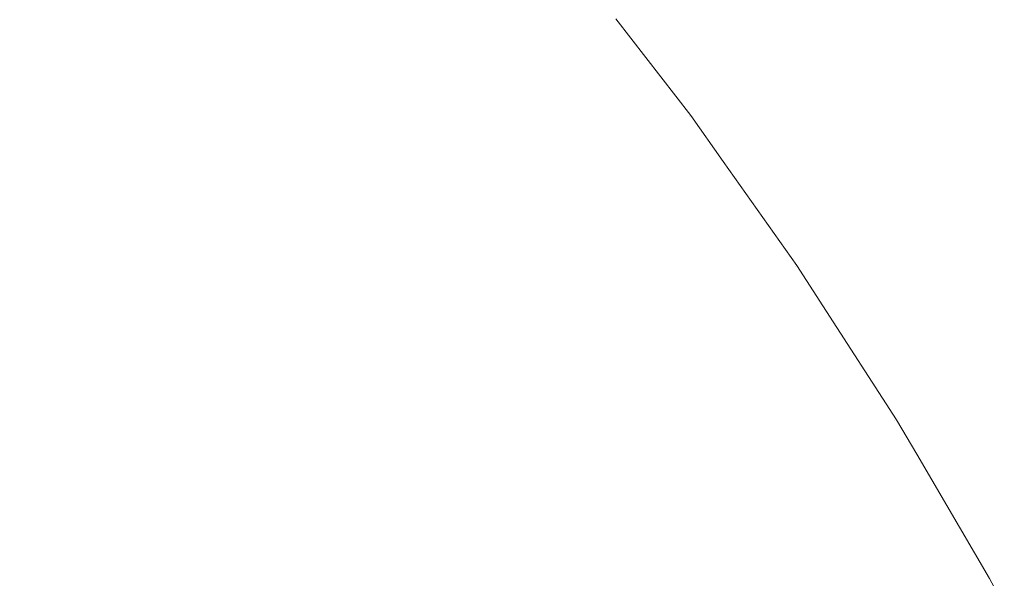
# Model space of a CAD drawing. Header units: centimetres. Extents: x -26 to 27.3, y -21.7 to -19.9.
# Tile 199 of 202: x 27.2747 to 27.2975, y -19.9111 to -19.8982. Entities that reach past the tile are written whole.
import ezdxf

# ---------------------------------------------------------------- set-up
doc = ezdxf.new("R2010")
doc.units = ezdxf.units.CM
doc.header["$LTSCALE"] = 2.54
doc.layers.add('Lucido design-1', color=7, linetype='Continuous')

# ---------------------------------------------------------------- blocks, each defined once
blk = doc.blocks.new('Gruppo-4-1')
at = {"color": 7, "linetype": 'Continuous', "lineweight": 9}
for points, invisible_edges in [([(27.278088, -19.89449, 329.853456), (27.280802, -19.897445, 329.853456), (27.279733, -19.898386, 329.849594), (27.27706, -19.895475, 329.849594)], 15), ([(27.283468, -19.895099, 330.505696), (27.286151, -19.898281, 330.505696), (27.286719, -19.897823, 330.501599), (27.284016, -19.894617, 330.501599)], 15), ([(27.270924, -19.896168, 330.533133), (27.273573, -19.898817, 330.533133), (27.274939, -19.897509, 330.529396), (27.272232, -19.894802, 330.529396)], 15), ([(27.283867, -19.894748, 329.869425), (27.286565, -19.897948, 329.869425), (27.285963, -19.898434, 329.865368), (27.283286, -19.895259, 329.865368)], 15), ([(27.282792, -19.895693, 330.509763), (27.285451, -19.898847, 330.509763), (27.286151, -19.898281, 330.505696), (27.283468, -19.895099, 330.505696)], 15), ([(27.276189, -19.89631, 330.525586), (27.278827, -19.899183, 330.525586), (27.280005, -19.898146, 330.521712), (27.277322, -19.895225, 330.521712)], 15), ([(27.283286, -19.895259, 329.865368), (27.285963, -19.898434, 329.865368), (27.285232, -19.899024, 329.86135), (27.282581, -19.89588, 329.86135)], 15), ([(27.27706, -19.895475, 329.849594), (27.279733, -19.898386, 329.849594), (27.278547, -19.89943, 329.845798), (27.275919, -19.896569, 329.845798)], 15), ([(27.281989, -19.8964, 330.513793), (27.284618, -19.899519, 330.513793), (27.285451, -19.898847, 330.509763), (27.282792, -19.895693, 330.509763)], 15), ([(27.282581, -19.89588, 329.86135), (27.285232, -19.899024, 329.86135), (27.284373, -19.899717, 329.857377), (27.281752, -19.896609, 329.857377)], 15), ([(27.274939, -19.897509, 330.529396), (27.277527, -19.900327, 330.529396), (27.278827, -19.899183, 330.525586), (27.276189, -19.89631, 330.525586)], 15), ([(27.28106, -19.897218, 330.517778), (27.283655, -19.900297, 330.517778), (27.284618, -19.899519, 330.513793), (27.281989, -19.8964, 330.513793)], 15), ([(27.275919, -19.896569, 329.845798), (27.278547, -19.89943, 329.845798), (27.277245, -19.900575, 329.842072), (27.274667, -19.897769, 329.842072)], 15), ([(27.281752, -19.896609, 329.857377), (27.284373, -19.899717, 329.857377), (27.283389, -19.900512, 329.853456), (27.280802, -19.897445, 329.853456)], 15), ([(27.280005, -19.898146, 330.521712), (27.282562, -19.901179, 330.521712), (27.283655, -19.900297, 330.517778), (27.28106, -19.897218, 330.517778)], 15), ([(27.287153, -19.897472, 330.497478), (27.289733, -19.900809, 330.497478), (27.290043, -19.90058, 330.493342), (27.287454, -19.89723, 330.493342)], 15), ([(27.287583, -19.897126, 329.881762), (27.290176, -19.900481, 329.881762), (27.289962, -19.900639, 329.877629), (27.287376, -19.897293, 329.877629)], 15), ([(27.287454, -19.89723, 330.493342), (27.290043, -19.90058, 330.493342), (27.290215, -19.900453, 330.489196), (27.28762, -19.897096, 330.489196)], 15), ([(27.288524, -19.898188, 329.886121), (27.290253, -19.900425, 329.886121), (27.290176, -19.900481, 329.881762), (27.287583, -19.897126, 329.881762)], 14), ([(27.28762, -19.897096, 330.489196), (27.290215, -19.900453, 330.489196), (27.290253, -19.900425, 330.486121), (27.288524, -19.898188, 330.486121)], 11), ([(27.280802, -19.897445, 329.853456), (27.283389, -19.900512, 329.853456), (27.28228, -19.901407, 329.849594), (27.279733, -19.898386, 329.849594)], 15), ([(27.287376, -19.897293, 329.877629), (27.289962, -19.900639, 329.877629), (27.289611, -19.900899, 329.873515), (27.287036, -19.897567, 329.873515)], 15), ([(27.273573, -19.898817, 330.533133), (27.276108, -19.901577, 330.533133), (27.277527, -19.900327, 330.529396), (27.274939, -19.897509, 330.529396)], 15), ([(27.287036, -19.897567, 329.873515), (27.289611, -19.900899, 329.873515), (27.289124, -19.901259, 329.869425), (27.286565, -19.897948, 329.869425)], 15), ([(27.286719, -19.897823, 330.501599), (27.289284, -19.901141, 330.501599), (27.289733, -19.900809, 330.497478), (27.287153, -19.897472, 330.497478)], 15), ([(27.274667, -19.897769, 329.842072), (27.277245, -19.900575, 329.842072), (27.275831, -19.90182, 329.838425), (27.273307, -19.899072, 329.838425)], 15), ([(27.286151, -19.898281, 330.505696), (27.288697, -19.901575, 330.505696), (27.289284, -19.901141, 330.501599), (27.286719, -19.897823, 330.501599)], 15), ([(27.286565, -19.897948, 329.869425), (27.289124, -19.901259, 329.869425), (27.288502, -19.901719, 329.865368), (27.285963, -19.898434, 329.865368)], 15), ([(27.278827, -19.899183, 330.525586), (27.281341, -19.902165, 330.525586), (27.282562, -19.901179, 330.521712), (27.280005, -19.898146, 330.521712)], 15), ([(27.285451, -19.898847, 330.509763), (27.287973, -19.90211, 330.509763), (27.288697, -19.901575, 330.505696), (27.286151, -19.898281, 330.505696)], 15), ([(27.290253, -19.900425, 329.886121), (27.288524, -19.898188, 329.886121), (27.288524, -19.898188, 330.486121), (27.290253, -19.900425, 330.486121)], 10), ([(27.279733, -19.898386, 329.849594), (27.28228, -19.901407, 329.849594), (27.281051, -19.9024, 329.845798), (27.278547, -19.89943, 329.845798)], 15), ([(27.285963, -19.898434, 329.865368), (27.288502, -19.901719, 329.865368), (27.287747, -19.902278, 329.86135), (27.285232, -19.899024, 329.86135)], 15), ([(27.272095, -19.900234, 330.536791), (27.27457, -19.90293, 330.536791), (27.276108, -19.901577, 330.533133), (27.273573, -19.898817, 330.533133)], 15), ([(27.285232, -19.899024, 329.86135), (27.287747, -19.902278, 329.86135), (27.28686, -19.902934, 329.857377), (27.284373, -19.899717, 329.857377)], 15), ([(27.284618, -19.899519, 330.513793), (27.287113, -19.902747, 330.513793), (27.287973, -19.90211, 330.509763), (27.285451, -19.898847, 330.509763)], 15), ([(27.273307, -19.899072, 329.838425), (27.275831, -19.90182, 329.838425), (27.274307, -19.903161, 329.83486), (27.271842, -19.900477, 329.83486)], 15), ([(27.277527, -19.900327, 330.529396), (27.279994, -19.903253, 330.529396), (27.281341, -19.902165, 330.525586), (27.278827, -19.899183, 330.525586)], 15), ([(27.278547, -19.89943, 329.845798), (27.281051, -19.9024, 329.845798), (27.279702, -19.903489, 329.842072), (27.277245, -19.900575, 329.842072)], 15), ([(27.284373, -19.899717, 329.857377), (27.28686, -19.902934, 329.857377), (27.285842, -19.903687, 329.853456), (27.283389, -19.900512, 329.853456)], 15), ([(27.283655, -19.900297, 330.517778), (27.286118, -19.903483, 330.517778), (27.287113, -19.902747, 330.513793), (27.284618, -19.899519, 330.513793)], 15), ([(27.276108, -19.901577, 330.533133), (27.278523, -19.904441, 330.533133), (27.279994, -19.903253, 330.529396), (27.277527, -19.900327, 330.529396)], 15), ([(27.282562, -19.901179, 330.521712), (27.284988, -19.904318, 330.521712), (27.286118, -19.903483, 330.517778), (27.283655, -19.900297, 330.517778)], 15), ([(27.277245, -19.900575, 329.842072), (27.279702, -19.903489, 329.842072), (27.278236, -19.904672, 329.838425), (27.275831, -19.90182, 329.838425)], 15), ([(27.283389, -19.900512, 329.853456), (27.285842, -19.903687, 329.853456), (27.284697, -19.904534, 329.849594), (27.28228, -19.901407, 329.849594)], 15), ([(27.289962, -19.900639, 329.877629), (27.292405, -19.904093, 329.877629), (27.292043, -19.904337, 329.873515), (27.289611, -19.900899, 329.873515)], 15), ([(27.289733, -19.900809, 330.497478), (27.292168, -19.904253, 330.497478), (27.292488, -19.904037, 330.493342), (27.290043, -19.90058, 330.493342)], 15), ([(27.290176, -19.900481, 329.881762), (27.292625, -19.903944, 329.881762), (27.292405, -19.904093, 329.877629), (27.289962, -19.900639, 329.877629)], 15), ([(27.290043, -19.90058, 330.493342), (27.292488, -19.904037, 330.493342), (27.292665, -19.903917, 330.489196), (27.290215, -19.900453, 330.489196)], 15), ([(27.290176, -19.900481, 329.881762), (27.290253, -19.900425, 329.886121), (27.291002, -19.901484, 329.886121)], 9), ([(27.291002, -19.901484, 329.886121), (27.292704, -19.903891, 329.886121), (27.292625, -19.903944, 329.881762), (27.290176, -19.900481, 329.881762)], 14), ([(27.291002, -19.901484, 330.486121), (27.290253, -19.900425, 330.486121), (27.290215, -19.900453, 330.489196)], 10), ([(27.290215, -19.900453, 330.489196), (27.292665, -19.903917, 330.489196), (27.292704, -19.903891, 330.486121), (27.291002, -19.901484, 330.486121)], 11), ([(27.290253, -19.900425, 330.486121), (27.291002, -19.901484, 330.486121), (27.291002, -19.901484, 329.886121), (27.290253, -19.900425, 329.886121)], 10), ([(27.289284, -19.901141, 330.501599), (27.291706, -19.904565, 330.501599), (27.292168, -19.904253, 330.497478), (27.289733, -19.900809, 330.497478)], 15), ([(27.289611, -19.900899, 329.873515), (27.292043, -19.904337, 329.873515), (27.291541, -19.904677, 329.869425), (27.289124, -19.901259, 329.869425)], 15), ([(27.281341, -19.902165, 330.525586), (27.283727, -19.905251, 330.525586), (27.284988, -19.904318, 330.521712), (27.282562, -19.901179, 330.521712)], 15), ([(27.289124, -19.901259, 329.869425), (27.291541, -19.904677, 329.869425), (27.2909, -19.90511, 329.865368), (27.288502, -19.901719, 329.865368)], 15), ([(27.288697, -19.901575, 330.505696), (27.291101, -19.904974, 330.505696), (27.291706, -19.904565, 330.501599), (27.289284, -19.901141, 330.501599)], 15), ([(27.28228, -19.901407, 329.849594), (27.284697, -19.904534, 329.849594), (27.283426, -19.905473, 329.845798), (27.281051, -19.9024, 329.845798)], 15), ([(27.292704, -19.903891, 329.886121), (27.291002, -19.901484, 329.886121), (27.291002, -19.901484, 330.486121), (27.292704, -19.903891, 330.486121)], 10), ([(27.27457, -19.90293, 330.536791), (27.276929, -19.905728, 330.536791), (27.278523, -19.904441, 330.533133), (27.276108, -19.901577, 330.533133)], 15), ([(27.288502, -19.901719, 329.865368), (27.2909, -19.90511, 329.865368), (27.290122, -19.905636, 329.86135), (27.287747, -19.902278, 329.86135)], 15), ([(27.287973, -19.90211, 330.509763), (27.290355, -19.905478, 330.509763), (27.291101, -19.904974, 330.505696), (27.288697, -19.901575, 330.505696)], 15), ([(27.275831, -19.90182, 329.838425), (27.278236, -19.904672, 329.838425), (27.276657, -19.905948, 329.83486), (27.274307, -19.903161, 329.83486)], 15), ([(27.279994, -19.903253, 330.529396), (27.282335, -19.906281, 330.529396), (27.283727, -19.905251, 330.525586), (27.281341, -19.902165, 330.525586)], 15), ([(27.287113, -19.902747, 330.513793), (27.289469, -19.906077, 330.513793), (27.290355, -19.905478, 330.509763), (27.287973, -19.90211, 330.509763)], 15), ([(27.281051, -19.9024, 329.845798), (27.283426, -19.905473, 329.845798), (27.282032, -19.906504, 329.842072), (27.279702, -19.903489, 329.842072)], 15), ([(27.287747, -19.902278, 329.86135), (27.290122, -19.905636, 329.86135), (27.289207, -19.906254, 329.857377), (27.28686, -19.902934, 329.857377)], 15), ([(27.286118, -19.903483, 330.517778), (27.288443, -19.90677, 330.517778), (27.289469, -19.906077, 330.513793), (27.287113, -19.902747, 330.513793)], 15), ([(27.272918, -19.904384, 330.540363), (27.275216, -19.907111, 330.540363), (27.276929, -19.905728, 330.536791), (27.27457, -19.90293, 330.536791)], 15), ([(27.28686, -19.902934, 329.857377), (27.289207, -19.906254, 329.857377), (27.288159, -19.906962, 329.853456), (27.285842, -19.903687, 329.853456)], 15), ([(27.274307, -19.903161, 329.83486), (27.276657, -19.905948, 329.83486), (27.274967, -19.907312, 329.831386), (27.272677, -19.904596, 329.831386)], 15), ([(27.278523, -19.904441, 330.533133), (27.280814, -19.907405, 330.533133), (27.282335, -19.906281, 330.529396), (27.279994, -19.903253, 330.529396)], 15), ([(27.279702, -19.903489, 329.842072), (27.282032, -19.906504, 329.842072), (27.280518, -19.907624, 329.838425), (27.278236, -19.904672, 329.838425)], 15), ([(27.284988, -19.904318, 330.521712), (27.287279, -19.907557, 330.521712), (27.288443, -19.90677, 330.517778), (27.286118, -19.903483, 330.517778)], 15), ([(27.285842, -19.903687, 329.853456), (27.288159, -19.906962, 329.853456), (27.286979, -19.90776, 329.849594), (27.284697, -19.904534, 329.849594)], 15), ([(27.292168, -19.904253, 330.497478), (27.294455, -19.907796, 330.497478), (27.294784, -19.907594, 330.493342), (27.292488, -19.904037, 330.493342)], 15), ([(27.292625, -19.903944, 329.881762), (27.294925, -19.907507, 329.881762), (27.294698, -19.907647, 329.877629), (27.292405, -19.904093, 329.877629)], 15), ([(27.292488, -19.904037, 330.493342), (27.294784, -19.907594, 330.493342), (27.294966, -19.907482, 330.489196), (27.292665, -19.903917, 330.489196)], 15), ([(27.292625, -19.903944, 329.881762), (27.292704, -19.903891, 329.886121), (27.293306, -19.904824, 329.886121)], 9), ([(27.293306, -19.904824, 329.886121), (27.295006, -19.907457, 329.886121), (27.294925, -19.907507, 329.881762), (27.292625, -19.903944, 329.881762)], 14), ([(27.293306, -19.904824, 330.486121), (27.292704, -19.903891, 330.486121), (27.292665, -19.903917, 330.489196)], 10), ([(27.292665, -19.903917, 330.489196), (27.294966, -19.907482, 330.489196), (27.295006, -19.907457, 330.486121), (27.293306, -19.904824, 330.486121)], 11), ([(27.292704, -19.903891, 330.486121), (27.293306, -19.904824, 330.486121), (27.293306, -19.904824, 329.886121), (27.292704, -19.903891, 329.886121)], 10), ([(27.291706, -19.904565, 330.501599), (27.29398, -19.908089, 330.501599), (27.294455, -19.907796, 330.497478), (27.292168, -19.904253, 330.497478)], 15), ([(27.292405, -19.904093, 329.877629), (27.294698, -19.907647, 329.877629), (27.294327, -19.907876, 329.873515), (27.292043, -19.904337, 329.873515)], 15), ([(27.271152, -19.905938, 330.543844), (27.273386, -19.908588, 330.543844), (27.275216, -19.907111, 330.540363), (27.272918, -19.904384, 330.540363)], 15), ([(27.276929, -19.905728, 330.536791), (27.279168, -19.908623, 330.536791), (27.280814, -19.907405, 330.533133), (27.278523, -19.904441, 330.533133)], 15), ([(27.283727, -19.905251, 330.525586), (27.285979, -19.908436, 330.525586), (27.287279, -19.907557, 330.521712), (27.284988, -19.904318, 330.521712)], 15), ([(27.292043, -19.904337, 329.873515), (27.294327, -19.907876, 329.873515), (27.293811, -19.908193, 329.869425), (27.291541, -19.904677, 329.869425)], 15), ([(27.272677, -19.904596, 329.831386), (27.274967, -19.907312, 329.831386), (27.273169, -19.908764, 329.828006), (27.270942, -19.906123, 329.828006)], 15), ([(27.278236, -19.904672, 329.838425), (27.280518, -19.907624, 329.838425), (27.278886, -19.908832, 329.83486), (27.276657, -19.905948, 329.83486)], 15), ([(27.284697, -19.904534, 329.849594), (27.286979, -19.90776, 329.849594), (27.28567, -19.908645, 329.845798), (27.283426, -19.905473, 329.845798)], 15), ([(27.291541, -19.904677, 329.869425), (27.293811, -19.908193, 329.869425), (27.293152, -19.908599, 329.865368), (27.2909, -19.90511, 329.865368)], 15), ([(27.291101, -19.904974, 330.505696), (27.293359, -19.908472, 330.505696), (27.29398, -19.908089, 330.501599), (27.291706, -19.904565, 330.501599)], 15), ([(27.295006, -19.907457, 329.886121), (27.293306, -19.904824, 329.886121), (27.293306, -19.904824, 330.486121), (27.295006, -19.907457, 330.486121)], 10), ([(27.2909, -19.90511, 329.865368), (27.293152, -19.908599, 329.865368), (27.292352, -19.909091, 329.86135), (27.290122, -19.905636, 329.86135)], 15), ([(27.290355, -19.905478, 330.509763), (27.292592, -19.908944, 330.509763), (27.293359, -19.908472, 330.505696), (27.291101, -19.904974, 330.505696)], 15), ([(27.282335, -19.906281, 330.529396), (27.284545, -19.909405, 330.529396), (27.285979, -19.908436, 330.525586), (27.283727, -19.905251, 330.525586)], 15), ([(27.283426, -19.905473, 329.845798), (27.28567, -19.908645, 329.845798), (27.284233, -19.909616, 329.842072), (27.282032, -19.906504, 329.842072)], 15), ([(27.290122, -19.905636, 329.86135), (27.292352, -19.909091, 329.86135), (27.291412, -19.90967, 329.857377), (27.289207, -19.906254, 329.857377)], 15), ([(27.289469, -19.906077, 330.513793), (27.291681, -19.909505, 330.513793), (27.292592, -19.908944, 330.509763), (27.290355, -19.905478, 330.509763)], 15), ([(27.275216, -19.907111, 330.540363), (27.277397, -19.909932, 330.540363), (27.279168, -19.908623, 330.536791), (27.276929, -19.905728, 330.536791)], 15), ([(27.276657, -19.905948, 329.83486), (27.278886, -19.908832, 329.83486), (27.277139, -19.910123, 329.831386), (27.274967, -19.907312, 329.831386)], 15), ([(27.288443, -19.90677, 330.517778), (27.290627, -19.910154, 330.517778), (27.291681, -19.909505, 330.513793), (27.289469, -19.906077, 330.513793)], 15), ([(27.280814, -19.907405, 330.533133), (27.282978, -19.910464, 330.533133), (27.284545, -19.909405, 330.529396), (27.282335, -19.906281, 330.529396)], 15), ([(27.289207, -19.906254, 329.857377), (27.291412, -19.90967, 329.857377), (27.290335, -19.910333, 329.853456), (27.288159, -19.906962, 329.853456)], 15), ([(27.282032, -19.906504, 329.842072), (27.284233, -19.909616, 329.842072), (27.282672, -19.910671, 329.838425), (27.280518, -19.907624, 329.838425)], 15), ([(27.287279, -19.907557, 330.521712), (27.28943, -19.91089, 330.521712), (27.290627, -19.910154, 330.517778), (27.288443, -19.90677, 330.517778)], 15), ([(27.288159, -19.906962, 329.853456), (27.290335, -19.910333, 329.853456), (27.289122, -19.91108, 329.849594), (27.286979, -19.90776, 329.849594)], 15), ([(27.273386, -19.908588, 330.543844), (27.275506, -19.911331, 330.543844), (27.277397, -19.909932, 330.540363), (27.275216, -19.907111, 330.540363)], 15), ([(27.274967, -19.907312, 329.831386), (27.277139, -19.910123, 329.831386), (27.275281, -19.911497, 329.828006), (27.273169, -19.908764, 329.828006)], 15), ([(27.279168, -19.908623, 330.536791), (27.281281, -19.911611, 330.536791), (27.282978, -19.910464, 330.533133), (27.280814, -19.907405, 330.533133)], 15), ([(27.294925, -19.907507, 329.881762), (27.295006, -19.907457, 329.886121), (27.295472, -19.908251, 329.886121)], 9), ([(27.295472, -19.908251, 330.486121), (27.295006, -19.907457, 330.486121), (27.294966, -19.907482, 330.489196)], 10), ([(27.295006, -19.907457, 330.486121), (27.295472, -19.908251, 330.486121), (27.295472, -19.908251, 329.886121), (27.295006, -19.907457, 329.886121)], 10), ([(27.280518, -19.907624, 329.838425), (27.282672, -19.910671, 329.838425), (27.280991, -19.911807, 329.83486), (27.278886, -19.908832, 329.83486)], 15), ([(27.285979, -19.908436, 330.525586), (27.288094, -19.911713, 330.525586), (27.28943, -19.91089, 330.521712), (27.287279, -19.907557, 330.521712)], 15), ([(27.294698, -19.907647, 329.877629), (27.296839, -19.911295, 329.877629), (27.296458, -19.911508, 329.873515), (27.294327, -19.907876, 329.873515)], 15), ([(27.294455, -19.907796, 330.497478), (27.29659, -19.911434, 330.497478), (27.296927, -19.911246, 330.493342), (27.294784, -19.907594, 330.493342)], 15), ([(27.294925, -19.907507, 329.881762), (27.297071, -19.911165, 329.881762), (27.296839, -19.911295, 329.877629), (27.294698, -19.907647, 329.877629)], 15), ([(27.294784, -19.907594, 330.493342), (27.296927, -19.911246, 330.493342), (27.297113, -19.911142, 330.489196), (27.294966, -19.907482, 330.489196)], 15), ([(27.295472, -19.908251, 329.886121), (27.297154, -19.911119, 329.886121), (27.297071, -19.911165, 329.881762), (27.294925, -19.907507, 329.881762)], 14), ([(27.294966, -19.907482, 330.489196), (27.297113, -19.911142, 330.489196), (27.297154, -19.911119, 330.486121), (27.295472, -19.908251, 330.486121)], 11), ([(27.286979, -19.90776, 329.849594), (27.289122, -19.91108, 329.849594), (27.287776, -19.911909, 329.845798), (27.28567, -19.908645, 329.845798)], 15), ([(27.294327, -19.907876, 329.873515), (27.296458, -19.911508, 329.873515), (27.295929, -19.911803, 329.869425), (27.293811, -19.908193, 329.869425)], 15), ([(27.29398, -19.908089, 330.501599), (27.296102, -19.911706, 330.501599), (27.29659, -19.911434, 330.497478), (27.294455, -19.907796, 330.497478)], 15), ([(27.293359, -19.908472, 330.505696), (27.295465, -19.912062, 330.505696), (27.296102, -19.911706, 330.501599), (27.29398, -19.908089, 330.501599)], 15), ([(27.293811, -19.908193, 329.869425), (27.295929, -19.911803, 329.869425), (27.295254, -19.91218, 329.865368), (27.293152, -19.908599, 329.865368)], 15), ([(27.297154, -19.911119, 329.886121), (27.295472, -19.908251, 329.886121), (27.295472, -19.908251, 330.486121), (27.297154, -19.911119, 330.486121)], 10), ([(27.271442, -19.910158, 330.547225), (27.273497, -19.912817, 330.547225), (27.275506, -19.911331, 330.543844), (27.273386, -19.908588, 330.543844)], 15), ([(27.284545, -19.909405, 330.529396), (27.28662, -19.912621, 330.529396), (27.288094, -19.911713, 330.525586), (27.285979, -19.908436, 330.525586)], 15), ([(27.293152, -19.908599, 329.865368), (27.295254, -19.91218, 329.865368), (27.294433, -19.912639, 329.86135), (27.292352, -19.909091, 329.86135)], 15), ([(27.292592, -19.908944, 330.509763), (27.294679, -19.912501, 330.509763), (27.295465, -19.912062, 330.505696), (27.293359, -19.908472, 330.505696)], 15), ([(27.273169, -19.908764, 329.828006), (27.275281, -19.911497, 329.828006), (27.273316, -19.912951, 329.824726), (27.271267, -19.9103, 329.824726)], 15), ([(27.278886, -19.908832, 329.83486), (27.280991, -19.911807, 329.83486), (27.279191, -19.913024, 329.831386), (27.277139, -19.910123, 329.831386)], 15), ([(27.277397, -19.909932, 330.540363), (27.279457, -19.912844, 330.540363), (27.281281, -19.911611, 330.536791), (27.279168, -19.908623, 330.536791)], 15), ([(27.28567, -19.908645, 329.845798), (27.287776, -19.911909, 329.845798), (27.2863, -19.912818, 329.842072), (27.284233, -19.909616, 329.842072)], 15), ([(27.291681, -19.909505, 330.513793), (27.293745, -19.913023, 330.513793), (27.294679, -19.912501, 330.509763), (27.292592, -19.908944, 330.509763)], 15), ([(27.292352, -19.909091, 329.86135), (27.294433, -19.912639, 329.86135), (27.29347, -19.913177, 329.857377), (27.291412, -19.90967, 329.857377)], 15), ([(27.282978, -19.910464, 330.533133), (27.285009, -19.913612, 330.533133), (27.28662, -19.912621, 330.529396), (27.284545, -19.909405, 330.529396)], 15), ([(27.290627, -19.910154, 330.517778), (27.292665, -19.913627, 330.517778), (27.293745, -19.913023, 330.513793), (27.291681, -19.909505, 330.513793)], 15), ([(27.284233, -19.909616, 329.842072), (27.2863, -19.912818, 329.842072), (27.284696, -19.913806, 329.838425), (27.282672, -19.910671, 329.838425)], 15), ([(27.291412, -19.90967, 329.857377), (27.29347, -19.913177, 329.857377), (27.292365, -19.913794, 329.853456), (27.290335, -19.910333, 329.853456)], 15), ([(27.275506, -19.911331, 330.543844), (27.277508, -19.914161, 330.543844), (27.279457, -19.912844, 330.540363), (27.277397, -19.909932, 330.540363)], 15), ([(27.277139, -19.910123, 329.831386), (27.279191, -19.913024, 329.831386), (27.277276, -19.914318, 329.828006), (27.275281, -19.911497, 329.828006)], 15), ([(27.28943, -19.91089, 330.521712), (27.291438, -19.914312, 330.521712), (27.292665, -19.913627, 330.517778), (27.290627, -19.910154, 330.517778)], 15), ([(27.290335, -19.910333, 329.853456), (27.292365, -19.913794, 329.853456), (27.291122, -19.914488, 329.849594), (27.289122, -19.91108, 329.849594)], 15), ([(27.281281, -19.911611, 330.536791), (27.283265, -19.914686, 330.536791), (27.285009, -19.913612, 330.533133), (27.282978, -19.910464, 330.533133)], 15), ([(27.282672, -19.910671, 329.838425), (27.284696, -19.913806, 329.838425), (27.282967, -19.91487, 329.83486), (27.280991, -19.911807, 329.83486)], 15), ([(27.289122, -19.91108, 329.849594), (27.291122, -19.914488, 329.849594), (27.289742, -19.915259, 329.845798), (27.287776, -19.911909, 329.845798)], 15), ([(27.288094, -19.911713, 330.525586), (27.290068, -19.915077, 330.525586), (27.291438, -19.914312, 330.521712), (27.28943, -19.91089, 330.521712)], 15), ([(27.297154, -19.911119, 330.486121), (27.297495, -19.91176, 330.486121), (27.297495, -19.91176, 329.886121), (27.297154, -19.911119, 329.886121)], 10)]:
    blk.add_3dface(points, dxfattribs=dict(at, invisible_edges=invisible_edges))

msp = doc.modelspace()

# ---------------------------------------------------------------- block references
at = {"layer": 'Lucido design-1', "color": 7}
msp.add_blockref('Gruppo-4-1', (0, 0), dxfattribs=at)

doc.saveas('drawing.dxf')
